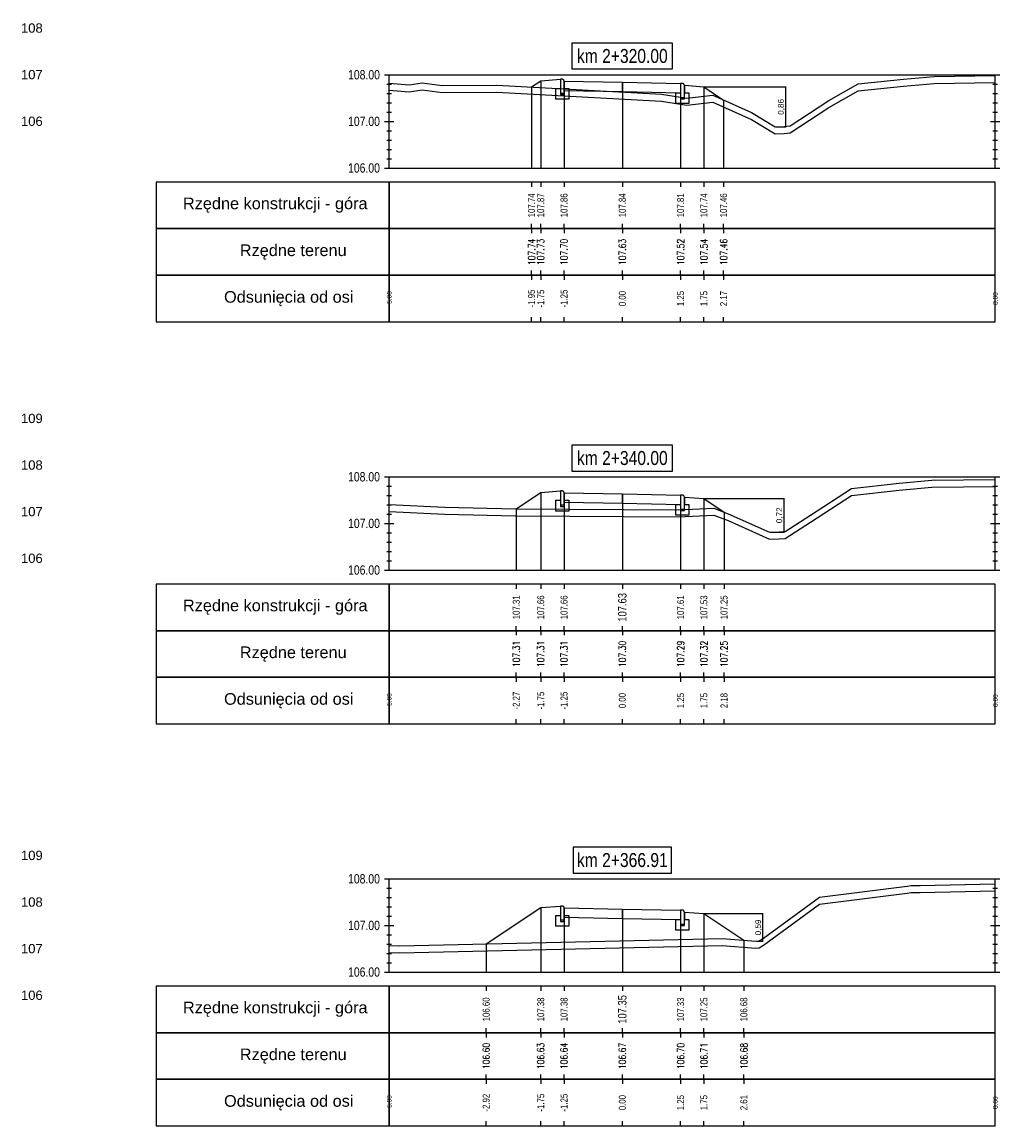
# Model space of a CAD drawing. Extents: x 7537626 to 7538805, y 5722894 to 5725486.
# Tile 23 of 90: x 7538114 to 7538135, y 5725386 to 5725409. Entities that reach past the tile are written whole.
import ezdxf

# ---------------------------------------------------------------- set-up
doc = ezdxf.new("R2010")
doc.units = 0
doc.header["$PDMODE"] = 35
doc.header["$PDSIZE"] = 0.3
for name, color, linetype in [('C-DROGI-PROFILE', 7, 'Continuous'), ('C-DROGI-PROFILE-ETYKIETY', 7, 'Continuous'), ('C-DROGI-PRZEKROJE-ETYKIETY', 7, 'Continuous'), ('C-POPRZECZKA-przekrój', 2, 'Continuous'), ('C-POPRZECZKA-widok', 1, 'Continuous')]:
    doc.layers.add(name, color=color, linetype=linetype)
for name, color, linetype, true_color in [('C-humus', 7, 'Continuous', 0x003df5), ('C-Teren', 7, 'Continuous', 0x005716), ('poprzeczki', 7, 'Continuous', 0x0000d6)]:
    doc.layers.add(name, color=color, linetype=linetype, true_color=true_color)
doc.styles.add('2mm08', font='arial.ttf', dxfattribs={"width": 0.8})
doc.styles.add('opis_50', font='arial.ttf', dxfattribs={"height": 0.125})
doc.styles.get("Standard").update_dxf_attribs({"font": 'arial.ttf'})
doc.dimstyles.new('OPIS_50', dxfattribs={"dimscale": 0.5, "dimtxt": 0.125, "dimasz": 0.25, "dimexe": 0.1, "dimexo": 0.15, "dimgap": 0.1, "dimtad": 1, "dimzin": 0, "dimtxsty": 'opis_50', "dimblk": 'ARCHTICK', "dimcen": 0.15, "dimdle": 0.1, "dimaunit": 2, "dimadec": 4, "dimazin": 0, "dimtfac": 1, "dimtmove": 0, "dimatfit": 3, "dimfxl": 1, "dimarcsym": 0})

# ---------------------------------------------------------------- blocks, each defined once
blk = doc.blocks.new('_ArchTick')
at = {"color": 0, "linetype": 'ByBlock', "const_width": 0.15}
blk.add_lwpolyline([(-0.5, -0.5), (0.5, 0.5)], dxfattribs=at)
blk = doc.blocks.new('*D115')
at = {"layer": 'Defpoints', "color": 0, "transparency": 16777216}
for p in [(7538128.601, 5725408.072), (7538130.126, 5725407.215), (7538130.348, 5725407.215)]:
    blk.add_point(p, dxfattribs=at)
at = {"layer": 'poprzeczki', "color": 0, "lineweight": -2, "transparency": 16777216}
for p, q in [((7538128.616, 5725408.072), (7538130.358, 5725408.072)), ((7538130.348, 5725408.082), (7538130.348, 5725407.205)), ((7538130.141, 5725407.215), (7538130.358, 5725407.215))]:
    blk.add_line(p, q, dxfattribs=at)
at = {"layer": 'poprzeczki', "color": 0, "lineweight": -2, "transparency": 16777216, "xscale": 0.025, "yscale": 0.025, "zscale": 0.025}
for p, rotation in [((7538130.348, 5725408.072), 90), ((7538130.348, 5725407.215), 270)]:
    blk.add_blockref('_ArchTick', p, dxfattribs=dict(at, rotation=rotation))
at = {"layer": 'poprzeczki', "color": 0, "transparency": 16777216, "insert": (7538130.263, 5725407.643), "char_height": 0.125, "attachment_point": 5, "rotation": 90, "style": 'opis_50'}
blk.add_mtext('0,86', dxfattribs=at)
blk = doc.blocks.new('*D116')
at = {"layer": 'Defpoints', "color": 0, "transparency": 16777216}
for p in [(7538128.601, 5725399.24), (7538130.006, 5725398.522), (7538130.313, 5725398.522)]:
    blk.add_point(p, dxfattribs=at)
at = {"layer": 'poprzeczki', "color": 0, "lineweight": -2, "transparency": 16777216}
for p, q in [((7538128.616, 5725399.24), (7538130.323, 5725399.24)), ((7538130.313, 5725399.25), (7538130.313, 5725398.512)), ((7538130.021, 5725398.522), (7538130.323, 5725398.522))]:
    blk.add_line(p, q, dxfattribs=at)
at = {"layer": 'poprzeczki', "color": 0, "lineweight": -2, "transparency": 16777216, "xscale": 0.025, "yscale": 0.025, "zscale": 0.025}
for p, rotation in [((7538130.313, 5725399.24), 90), ((7538130.313, 5725398.522), 270)]:
    blk.add_blockref('_ArchTick', p, dxfattribs=dict(at, rotation=rotation))
at = {"layer": 'poprzeczki', "color": 0, "transparency": 16777216, "insert": (7538130.228, 5725398.881), "char_height": 0.125, "attachment_point": 5, "rotation": 90, "style": 'opis_50'}
blk.add_mtext('0,72', dxfattribs=at)
blk = doc.blocks.new('*D117')
at = {"layer": 'Defpoints', "color": 0, "transparency": 16777216}
for p in [(7538128.601, 5725390.336), (7538129.712, 5725389.745), (7538129.861, 5725389.745)]:
    blk.add_point(p, dxfattribs=at)
at = {"layer": 'poprzeczki', "color": 0, "lineweight": -2, "transparency": 16777216}
for p, q in [((7538128.616, 5725390.336), (7538129.871, 5725390.336)), ((7538129.861, 5725390.346), (7538129.861, 5725389.735)), ((7538129.727, 5725389.745), (7538129.871, 5725389.745))]:
    blk.add_line(p, q, dxfattribs=at)
at = {"layer": 'poprzeczki', "color": 0, "lineweight": -2, "transparency": 16777216, "xscale": 0.025, "yscale": 0.025, "zscale": 0.025}
for p, rotation in [((7538129.861, 5725390.336), 90), ((7538129.861, 5725389.745), 270)]:
    blk.add_blockref('_ArchTick', p, dxfattribs=dict(at, rotation=rotation))
at = {"layer": 'poprzeczki', "color": 0, "transparency": 16777216, "insert": (7538129.775, 5725390.04), "char_height": 0.125, "attachment_point": 5, "rotation": 90, "style": 'opis_50'}
blk.add_mtext('0,59', dxfattribs=at)

msp = doc.modelspace()

# ---------------------------------------------------------------- linework, layer by layer
at = {"layer": 'C-DROGI-PROFILE', "color": 7, "linetype": 'Continuous', "lineweight": -3}
for p, q in [((7538124.903, 5725406.031), (7538124.903, 5725405.931)), ((7538125.101, 5725406.031), (7538125.101, 5725405.931)), ((7538125.601, 5725406.031), (7538125.601, 5725405.931)), ((7538126.851, 5725406.031), (7538126.851, 5725405.931)), ((7538128.101, 5725406.031), (7538128.101, 5725405.931)), ((7538128.601, 5725406.031), (7538128.601, 5725405.931)), ((7538129.023, 5725406.031), (7538129.023, 5725405.931)), ((7538124.903, 5725405.031), (7538124.903, 5725405.131)), ((7538124.903, 5725405.031), (7538124.903, 5725404.931)), ((7538125.101, 5725405.031), (7538125.101, 5725405.131)), ((7538125.101, 5725405.031), (7538125.101, 5725404.931)), ((7538125.601, 5725405.031), (7538125.601, 5725405.131)), ((7538125.601, 5725405.031), (7538125.601, 5725404.931)), ((7538126.851, 5725405.031), (7538126.851, 5725405.131)), ((7538126.851, 5725405.031), (7538126.851, 5725404.931)), ((7538128.101, 5725405.031), (7538128.101, 5725405.131)), ((7538128.101, 5725405.031), (7538128.101, 5725404.931)), ((7538128.601, 5725405.031), (7538128.601, 5725405.131)), ((7538128.601, 5725405.031), (7538128.601, 5725404.931)), ((7538129.023, 5725405.031), (7538129.023, 5725405.131)), ((7538129.023, 5725405.031), (7538129.023, 5725404.931)), ((7538124.903, 5725404.031), (7538124.903, 5725404.131)), ((7538125.101, 5725404.031), (7538125.101, 5725404.131)), ((7538125.601, 5725404.031), (7538125.601, 5725404.131)), ((7538126.851, 5725404.031), (7538126.851, 5725404.131)), ((7538128.101, 5725404.031), (7538128.101, 5725404.131)), ((7538128.601, 5725404.031), (7538128.601, 5725404.131)), ((7538129.023, 5725404.031), (7538129.023, 5725404.131)), ((7538124.903, 5725404.031), (7538124.903, 5725403.931)), ((7538125.101, 5725404.031), (7538125.101, 5725403.931)), ((7538125.601, 5725404.031), (7538125.601, 5725403.931)), ((7538126.851, 5725404.031), (7538126.851, 5725403.931)), ((7538128.101, 5725404.031), (7538128.101, 5725403.931)), ((7538128.601, 5725404.031), (7538128.601, 5725403.931)), ((7538129.023, 5725404.031), (7538129.023, 5725403.931)), ((7538124.903, 5725403.031), (7538124.903, 5725403.131)), ((7538125.101, 5725403.031), (7538125.101, 5725403.131)), ((7538125.601, 5725403.031), (7538125.601, 5725403.131)), ((7538126.851, 5725403.031), (7538126.851, 5725403.131)), ((7538128.101, 5725403.031), (7538128.101, 5725403.131)), ((7538128.601, 5725403.031), (7538128.601, 5725403.131)), ((7538129.023, 5725403.031), (7538129.023, 5725403.131)), ((7538124.576, 5725397.406), (7538124.576, 5725397.306)), ((7538125.101, 5725397.406), (7538125.101, 5725397.306)), ((7538125.601, 5725397.406), (7538125.601, 5725397.306)), ((7538126.851, 5725397.406), (7538126.851, 5725397.306)), ((7538128.101, 5725397.406), (7538128.101, 5725397.306)), ((7538128.601, 5725397.406), (7538128.601, 5725397.306)), ((7538129.033, 5725397.406), (7538129.033, 5725397.306)), ((7538124.576, 5725396.406), (7538124.576, 5725396.506)), ((7538125.101, 5725396.406), (7538125.101, 5725396.506)), ((7538125.601, 5725396.406), (7538125.601, 5725396.506)), ((7538126.851, 5725396.406), (7538126.851, 5725396.506)), ((7538128.101, 5725396.406), (7538128.101, 5725396.506)), ((7538128.601, 5725396.406), (7538128.601, 5725396.506)), ((7538129.033, 5725396.406), (7538129.033, 5725396.506)), ((7538124.576, 5725396.406), (7538124.576, 5725396.306)), ((7538125.101, 5725396.406), (7538125.101, 5725396.306)), ((7538125.601, 5725396.406), (7538125.601, 5725396.306)), ((7538126.851, 5725396.406), (7538126.851, 5725396.306)), ((7538128.101, 5725396.406), (7538128.101, 5725396.306)), ((7538128.601, 5725396.406), (7538128.601, 5725396.306)), ((7538129.033, 5725396.406), (7538129.033, 5725396.306)), ((7538124.576, 5725395.406), (7538124.576, 5725395.506)), ((7538124.576, 5725395.406), (7538124.576, 5725395.306)), ((7538125.101, 5725395.406), (7538125.101, 5725395.506)), ((7538125.101, 5725395.406), (7538125.101, 5725395.306)), ((7538125.601, 5725395.406), (7538125.601, 5725395.506)), ((7538125.601, 5725395.406), (7538125.601, 5725395.306)), ((7538126.851, 5725395.406), (7538126.851, 5725395.506)), ((7538126.851, 5725395.406), (7538126.851, 5725395.306)), ((7538128.101, 5725395.406), (7538128.101, 5725395.506)), ((7538128.101, 5725395.406), (7538128.101, 5725395.306)), ((7538128.601, 5725395.406), (7538128.601, 5725395.506)), ((7538128.601, 5725395.406), (7538128.601, 5725395.306)), ((7538129.033, 5725395.406), (7538129.033, 5725395.506)), ((7538129.033, 5725395.406), (7538129.033, 5725395.306)), ((7538124.576, 5725394.406), (7538124.576, 5725394.506)), ((7538125.101, 5725394.406), (7538125.101, 5725394.506)), ((7538125.601, 5725394.406), (7538125.601, 5725394.506)), ((7538126.851, 5725394.406), (7538126.851, 5725394.506)), ((7538128.101, 5725394.406), (7538128.101, 5725394.506)), ((7538128.601, 5725394.406), (7538128.601, 5725394.506)), ((7538129.033, 5725394.406), (7538129.033, 5725394.506)), ((7538123.93, 5725388.781), (7538123.93, 5725388.681)), ((7538125.101, 5725388.781), (7538125.101, 5725388.681)), ((7538125.601, 5725388.781), (7538125.601, 5725388.681)), ((7538126.851, 5725388.781), (7538126.851, 5725388.681)), ((7538128.101, 5725388.781), (7538128.101, 5725388.681)), ((7538128.601, 5725388.781), (7538128.601, 5725388.681)), ((7538129.458, 5725388.781), (7538129.458, 5725388.681)), ((7538123.93, 5725387.781), (7538123.93, 5725387.881)), ((7538123.93, 5725387.781), (7538123.93, 5725387.681)), ((7538125.101, 5725387.781), (7538125.101, 5725387.881)), ((7538125.101, 5725387.781), (7538125.101, 5725387.681)), ((7538125.601, 5725387.781), (7538125.601, 5725387.881)), ((7538125.601, 5725387.781), (7538125.601, 5725387.681)), ((7538126.851, 5725387.781), (7538126.851, 5725387.881)), ((7538126.851, 5725387.781), (7538126.851, 5725387.681)), ((7538128.101, 5725387.781), (7538128.101, 5725387.881)), ((7538128.101, 5725387.781), (7538128.101, 5725387.681)), ((7538128.601, 5725387.781), (7538128.601, 5725387.881)), ((7538128.601, 5725387.781), (7538128.601, 5725387.681)), ((7538129.458, 5725387.781), (7538129.458, 5725387.881)), ((7538129.458, 5725387.781), (7538129.458, 5725387.681)), ((7538123.93, 5725386.781), (7538123.93, 5725386.881)), ((7538123.93, 5725386.781), (7538123.93, 5725386.681)), ((7538125.101, 5725386.781), (7538125.101, 5725386.881)), ((7538125.101, 5725386.781), (7538125.101, 5725386.681)), ((7538125.601, 5725386.781), (7538125.601, 5725386.881)), ((7538125.601, 5725386.781), (7538125.601, 5725386.681)), ((7538126.851, 5725386.781), (7538126.851, 5725386.881)), ((7538126.851, 5725386.781), (7538126.851, 5725386.681)), ((7538128.101, 5725386.781), (7538128.101, 5725386.881)), ((7538128.101, 5725386.781), (7538128.101, 5725386.681)), ((7538128.601, 5725386.781), (7538128.601, 5725386.881)), ((7538128.601, 5725386.781), (7538128.601, 5725386.681)), ((7538129.458, 5725386.781), (7538129.458, 5725386.881)), ((7538129.458, 5725386.781), (7538129.458, 5725386.681)), ((7538123.93, 5725385.781), (7538123.93, 5725385.881)), ((7538125.101, 5725385.781), (7538125.101, 5725385.881)), ((7538125.601, 5725385.781), (7538125.601, 5725385.881)), ((7538126.851, 5725385.781), (7538126.851, 5725385.881)), ((7538128.101, 5725385.781), (7538128.101, 5725385.881)), ((7538128.601, 5725385.781), (7538128.601, 5725385.881)), ((7538129.458, 5725385.781), (7538129.458, 5725385.881))]:
    msp.add_line(p, q, dxfattribs=at)
at = {"layer": 'C-DROGI-PROFILE', "color": 1, "linetype": 'Continuous', "lineweight": -3}
for points in [[(7538121.851, 5725405.031), (7538121.851, 5725406.031), (7538116.851, 5725406.031), (7538116.851, 5725405.031)], [(7538121.851, 5725405.031), (7538134.851, 5725405.031), (7538134.851, 5725406.031), (7538121.851, 5725406.031)], [(7538121.851, 5725404.031), (7538121.851, 5725405.031), (7538116.851, 5725405.031), (7538116.851, 5725404.031)], [(7538121.851, 5725404.031), (7538134.851, 5725404.031), (7538134.851, 5725405.031), (7538121.851, 5725405.031)], [(7538121.851, 5725403.031), (7538121.851, 5725404.031), (7538116.851, 5725404.031), (7538116.851, 5725403.031)], [(7538121.851, 5725403.031), (7538134.851, 5725403.031), (7538134.851, 5725404.031), (7538121.851, 5725404.031)], [(7538121.851, 5725396.406), (7538121.851, 5725397.406), (7538116.851, 5725397.406), (7538116.851, 5725396.406)], [(7538121.851, 5725396.406), (7538134.851, 5725396.406), (7538134.851, 5725397.406), (7538121.851, 5725397.406)], [(7538121.851, 5725395.406), (7538121.851, 5725396.406), (7538116.851, 5725396.406), (7538116.851, 5725395.406)], [(7538121.851, 5725395.406), (7538134.851, 5725395.406), (7538134.851, 5725396.406), (7538121.851, 5725396.406)], [(7538121.851, 5725394.406), (7538121.851, 5725395.406), (7538116.851, 5725395.406), (7538116.851, 5725394.406)], [(7538121.851, 5725394.406), (7538134.851, 5725394.406), (7538134.851, 5725395.406), (7538121.851, 5725395.406)], [(7538121.851, 5725387.781), (7538121.851, 5725388.781), (7538116.851, 5725388.781), (7538116.851, 5725387.781)], [(7538121.851, 5725387.781), (7538134.851, 5725387.781), (7538134.851, 5725388.781), (7538121.851, 5725388.781)], [(7538121.851, 5725386.781), (7538121.851, 5725387.781), (7538116.851, 5725387.781), (7538116.851, 5725386.781)], [(7538121.851, 5725386.781), (7538134.851, 5725386.781), (7538134.851, 5725387.781), (7538121.851, 5725387.781)], [(7538121.851, 5725385.781), (7538121.851, 5725386.781), (7538116.851, 5725386.781), (7538116.851, 5725385.781)], [(7538121.851, 5725385.781), (7538134.851, 5725385.781), (7538134.851, 5725386.781), (7538121.851, 5725386.781)]]:
    msp.add_3dface(points, dxfattribs=at)
at = {"layer": 'C-DROGI-PRZEKROJE-ETYKIETY', "color": 1, "linetype": 'Continuous', "lineweight": -3}
for p, q in [((7538125.101, 5725408.202), (7538125.101, 5725406.331)), ((7538125.601, 5725408.196), (7538125.601, 5725406.331)), ((7538126.851, 5725408.171), (7538126.851, 5725406.331)), ((7538128.101, 5725408.146), (7538128.101, 5725406.331)), ((7538124.903, 5725408.07), (7538124.903, 5725406.331)), ((7538128.601, 5725408.072), (7538128.601, 5725406.331)), ((7538129.023, 5725407.79), (7538129.023, 5725406.331)), ((7538125.101, 5725399.37), (7538125.101, 5725397.706)), ((7538125.601, 5725399.363), (7538125.601, 5725397.706)), ((7538126.851, 5725399.338), (7538126.851, 5725397.706)), ((7538128.101, 5725399.313), (7538128.101, 5725397.706)), ((7538128.601, 5725399.24), (7538128.601, 5725397.706)), ((7538124.576, 5725399.02), (7538124.576, 5725397.706)), ((7538129.033, 5725398.951), (7538129.033, 5725397.706)), ((7538125.101, 5725390.466), (7538125.101, 5725389.081)), ((7538125.601, 5725390.459), (7538125.601, 5725389.081)), ((7538126.851, 5725390.434), (7538126.851, 5725389.081)), ((7538128.101, 5725390.409), (7538128.101, 5725389.081)), ((7538128.601, 5725390.336), (7538128.601, 5725389.081)), ((7538123.93, 5725389.685), (7538123.93, 5725389.081)), ((7538129.458, 5725389.764), (7538129.458, 5725389.081))]:
    msp.add_line(p, q, dxfattribs=at)
at = {"layer": 'C-humus'}
for p, q in [((7538131.909, 5725407.984), (7538132.879, 5725408.09)), ((7538132.879, 5725408.09), (7538133.54, 5725408.143)), ((7538133.54, 5725408.143), (7538134.851, 5725408.163)), ((7538121.851, 5725408.001), (7538122.279, 5725407.965)), ((7538122.279, 5725407.965), (7538122.556, 5725408.009)), ((7538122.556, 5725408.009), (7538122.989, 5725407.954)), ((7538122.989, 5725407.954), (7538124.162, 5725407.961)), ((7538124.162, 5725407.961), (7538127.693, 5725407.765)), ((7538131.281, 5725407.632), (7538131.909, 5725407.984)), ((7538127.693, 5725407.765), (7538128.238, 5725407.679)), ((7538128.238, 5725407.679), (7538128.789, 5725407.745)), ((7538128.789, 5725407.745), (7538129.621, 5725407.373)), ((7538130.45, 5725407.087), (7538131.281, 5725407.632)), ((7538129.621, 5725407.373), (7538130.126, 5725407.065)), ((7538130.126, 5725407.065), (7538130.325, 5725407.07)), ((7538130.325, 5725407.07), (7538130.45, 5725407.087)), ((7538131.766, 5725399.308), (7538132.786, 5725399.42)), ((7538132.786, 5725399.42), (7538133.49, 5725399.486)), ((7538133.49, 5725399.486), (7538134.851, 5725399.502)), ((7538130.888, 5725398.732), (7538131.766, 5725399.308)), ((7538121.851, 5725398.964), (7538121.851, 5725398.966)), ((7538121.851, 5725398.966), (7538123.043, 5725398.904)), ((7538123.043, 5725398.904), (7538124.556, 5725398.87)), ((7538124.556, 5725398.87), (7538128.046, 5725398.848)), ((7538128.046, 5725398.848), (7538128.817, 5725398.887)), ((7538128.817, 5725398.887), (7538129.122, 5725398.766)), ((7538129.122, 5725398.766), (7538130.006, 5725398.372)), ((7538130.347, 5725398.382), (7538130.888, 5725398.732)), ((7538130.216, 5725398.378), (7538130.347, 5725398.382)), ((7538130.006, 5725398.372), (7538130.216, 5725398.378)), ((7538133.241, 5725390.789), (7538134.851, 5725390.826)), ((7538131.082, 5725390.536), (7538132.964, 5725390.778)), ((7538132.964, 5725390.778), (7538133.046, 5725390.787)), ((7538133.046, 5725390.787), (7538133.241, 5725390.789)), ((7538129.879, 5725389.657), (7538131.082, 5725390.536)), ((7538122.07, 5725389.493), (7538128.991, 5725389.649)), ((7538128.991, 5725389.649), (7538129.712, 5725389.595)), ((7538129.789, 5725389.603), (7538129.879, 5725389.657)), ((7538121.851, 5725389.501), (7538122.07, 5725389.493)), ((7538129.712, 5725389.595), (7538129.789, 5725389.603))]:
    msp.add_line(p, q, dxfattribs=at)
at = {"layer": 'C-POPRZECZKA-przekrój', "color": 2, "linetype": 'Continuous', "lineweight": -3}
for p, q in [((7538124.903, 5725408.07), (7538125.101, 5725408.202)), ((7538125.101, 5725408.202), (7538125.521, 5725408.236)), ((7538125.561, 5725408.236), (7538125.521, 5725408.236)), ((7538125.521, 5725408.236), (7538125.521, 5725407.906)), ((7538125.566, 5725408.235), (7538125.561, 5725408.236)), ((7538125.575, 5725408.233), (7538125.566, 5725408.235)), ((7538125.583, 5725408.229), (7538125.575, 5725408.233)), ((7538125.589, 5725408.224), (7538125.583, 5725408.229)), ((7538125.593, 5725408.219), (7538125.589, 5725408.224)), ((7538125.598, 5725408.211), (7538125.593, 5725408.219)), ((7538125.6, 5725408.203), (7538125.598, 5725408.211)), ((7538125.601, 5725408.196), (7538125.6, 5725408.203)), ((7538125.601, 5725408.196), (7538126.851, 5725408.171)), ((7538125.601, 5725408.196), (7538125.602, 5725407.996)), ((7538125.601, 5725407.906), (7538125.601, 5725408.196)), ((7538125.601, 5725408.196), (7538125.601, 5725408.036)), ((7538126.851, 5725407.971), (7538126.851, 5725408.171)), ((7538126.851, 5725408.171), (7538128.101, 5725408.146)), ((7538128.101, 5725408.146), (7538128.1, 5725407.946)), ((7538128.141, 5725408.146), (7538128.101, 5725408.146)), ((7538128.101, 5725408.146), (7538128.101, 5725407.816)), ((7538128.146, 5725408.145), (7538128.141, 5725408.146)), ((7538128.155, 5725408.143), (7538128.146, 5725408.145)), ((7538128.163, 5725408.139), (7538128.155, 5725408.143)), ((7538128.169, 5725408.134), (7538128.163, 5725408.139)), ((7538128.173, 5725408.129), (7538128.169, 5725408.134)), ((7538128.178, 5725408.121), (7538128.173, 5725408.129)), ((7538128.18, 5725408.113), (7538128.178, 5725408.121)), ((7538128.181, 5725408.106), (7538128.18, 5725408.113)), ((7538128.181, 5725407.816), (7538128.181, 5725408.106)), ((7538128.181, 5725408.106), (7538128.181, 5725407.946)), ((7538128.181, 5725408.106), (7538128.601, 5725408.072)), ((7538125.421, 5725407.806), (7538125.421, 5725408.036)), ((7538125.421, 5725408.036), (7538125.521, 5725408.036)), ((7538125.521, 5725408.036), (7538125.521, 5725407.936)), ((7538125.521, 5725407.936), (7538125.601, 5725407.936)), ((7538125.521, 5725407.906), (7538125.601, 5725407.906)), ((7538125.601, 5725408.036), (7538125.701, 5725408.036)), ((7538125.602, 5725407.996), (7538126.851, 5725407.971)), ((7538125.701, 5725408.036), (7538125.701, 5725407.806)), ((7538126.851, 5725407.971), (7538128.1, 5725407.946)), ((7538128.001, 5725407.716), (7538128.001, 5725407.946)), ((7538128.001, 5725407.946), (7538128.101, 5725407.946)), ((7538128.101, 5725407.946), (7538128.101, 5725407.846)), ((7538128.181, 5725407.946), (7538128.281, 5725407.946)), ((7538128.281, 5725407.946), (7538128.281, 5725407.716)), ((7538128.601, 5725408.072), (7538129.023, 5725407.79)), ((7538125.701, 5725407.806), (7538125.421, 5725407.806)), ((7538128.281, 5725407.716), (7538128.001, 5725407.716)), ((7538128.101, 5725407.846), (7538128.181, 5725407.846)), ((7538128.101, 5725407.816), (7538128.181, 5725407.816)), ((7538124.576, 5725399.02), (7538125.101, 5725399.37)), ((7538125.101, 5725399.37), (7538125.521, 5725399.403)), ((7538125.561, 5725399.403), (7538125.521, 5725399.403)), ((7538125.521, 5725399.403), (7538125.521, 5725399.073)), ((7538125.566, 5725399.403), (7538125.561, 5725399.403)), ((7538125.575, 5725399.401), (7538125.566, 5725399.403)), ((7538125.583, 5725399.396), (7538125.575, 5725399.401)), ((7538125.589, 5725399.392), (7538125.583, 5725399.396)), ((7538125.593, 5725399.386), (7538125.589, 5725399.392)), ((7538125.598, 5725399.379), (7538125.593, 5725399.386)), ((7538125.6, 5725399.371), (7538125.598, 5725399.379)), ((7538125.601, 5725399.363), (7538125.6, 5725399.371)), ((7538125.601, 5725399.363), (7538126.851, 5725399.338)), ((7538125.601, 5725399.363), (7538125.602, 5725399.163)), ((7538125.601, 5725399.073), (7538125.601, 5725399.363)), ((7538125.601, 5725399.363), (7538125.601, 5725399.203)), ((7538126.851, 5725399.138), (7538126.851, 5725399.338)), ((7538126.851, 5725399.338), (7538128.101, 5725399.313)), ((7538125.421, 5725398.973), (7538125.421, 5725399.203)), ((7538125.421, 5725399.203), (7538125.521, 5725399.203)), ((7538125.521, 5725399.203), (7538125.521, 5725399.103)), ((7538125.521, 5725399.103), (7538125.601, 5725399.103)), ((7538125.601, 5725399.203), (7538125.701, 5725399.203)), ((7538125.602, 5725399.163), (7538126.851, 5725399.138)), ((7538125.701, 5725399.203), (7538125.701, 5725398.973)), ((7538126.851, 5725399.138), (7538128.1, 5725399.113)), ((7538128.001, 5725398.883), (7538128.001, 5725399.113)), ((7538128.001, 5725399.113), (7538128.101, 5725399.113)), ((7538128.101, 5725399.313), (7538128.1, 5725399.113)), ((7538128.141, 5725399.313), (7538128.101, 5725399.313)), ((7538128.101, 5725399.313), (7538128.101, 5725398.983)), ((7538128.101, 5725399.113), (7538128.101, 5725399.013)), ((7538128.146, 5725399.313), (7538128.141, 5725399.313)), ((7538128.155, 5725399.311), (7538128.146, 5725399.313)), ((7538128.163, 5725399.306), (7538128.155, 5725399.311)), ((7538128.169, 5725399.302), (7538128.163, 5725399.306)), ((7538128.173, 5725399.296), (7538128.169, 5725399.302)), ((7538128.178, 5725399.289), (7538128.173, 5725399.296)), ((7538128.18, 5725399.281), (7538128.178, 5725399.289)), ((7538128.181, 5725399.273), (7538128.18, 5725399.281)), ((7538128.181, 5725398.983), (7538128.181, 5725399.273)), ((7538128.181, 5725399.273), (7538128.181, 5725399.113)), ((7538128.181, 5725399.273), (7538128.601, 5725399.24)), ((7538128.181, 5725399.113), (7538128.281, 5725399.113)), ((7538128.281, 5725399.113), (7538128.281, 5725398.883)), ((7538128.601, 5725399.24), (7538129.033, 5725398.951)), ((7538125.701, 5725398.973), (7538125.421, 5725398.973)), ((7538125.521, 5725399.073), (7538125.601, 5725399.073)), ((7538128.281, 5725398.883), (7538128.001, 5725398.883)), ((7538128.101, 5725399.013), (7538128.181, 5725399.013)), ((7538128.101, 5725398.983), (7538128.181, 5725398.983)), ((7538123.93, 5725389.685), (7538125.101, 5725390.466)), ((7538125.101, 5725390.466), (7538125.521, 5725390.499)), ((7538125.561, 5725390.499), (7538125.521, 5725390.499)), ((7538125.521, 5725390.499), (7538125.521, 5725390.169)), ((7538125.566, 5725390.499), (7538125.561, 5725390.499)), ((7538125.575, 5725390.497), (7538125.566, 5725390.499)), ((7538125.583, 5725390.492), (7538125.575, 5725390.497)), ((7538125.589, 5725390.487), (7538125.583, 5725390.492)), ((7538125.593, 5725390.482), (7538125.589, 5725390.487)), ((7538125.598, 5725390.475), (7538125.593, 5725390.482)), ((7538125.6, 5725390.467), (7538125.598, 5725390.475)), ((7538125.601, 5725390.459), (7538125.6, 5725390.467)), ((7538125.601, 5725390.459), (7538126.851, 5725390.434)), ((7538125.601, 5725390.459), (7538125.602, 5725390.259)), ((7538125.601, 5725390.169), (7538125.601, 5725390.459)), ((7538125.601, 5725390.459), (7538125.601, 5725390.299)), ((7538126.851, 5725390.234), (7538126.851, 5725390.434)), ((7538126.851, 5725390.434), (7538128.101, 5725390.409)), ((7538128.101, 5725390.409), (7538128.1, 5725390.209)), ((7538128.141, 5725390.409), (7538128.101, 5725390.409)), ((7538128.101, 5725390.409), (7538128.101, 5725390.079)), ((7538128.146, 5725390.409), (7538128.141, 5725390.409)), ((7538128.155, 5725390.407), (7538128.146, 5725390.409)), ((7538128.163, 5725390.402), (7538128.155, 5725390.407)), ((7538128.169, 5725390.397), (7538128.163, 5725390.402)), ((7538128.173, 5725390.392), (7538128.169, 5725390.397)), ((7538128.178, 5725390.385), (7538128.173, 5725390.392)), ((7538128.18, 5725390.377), (7538128.178, 5725390.385)), ((7538128.181, 5725390.369), (7538128.18, 5725390.377)), ((7538128.181, 5725390.079), (7538128.181, 5725390.369)), ((7538128.181, 5725390.369), (7538128.181, 5725390.209)), ((7538128.181, 5725390.369), (7538128.601, 5725390.336)), ((7538128.601, 5725390.336), (7538129.458, 5725389.764)), ((7538125.421, 5725390.069), (7538125.421, 5725390.299)), ((7538125.421, 5725390.299), (7538125.521, 5725390.299)), ((7538125.521, 5725390.299), (7538125.521, 5725390.199)), ((7538125.521, 5725390.199), (7538125.601, 5725390.199)), ((7538125.521, 5725390.169), (7538125.601, 5725390.169)), ((7538125.601, 5725390.299), (7538125.701, 5725390.299)), ((7538125.602, 5725390.259), (7538126.851, 5725390.234)), ((7538125.701, 5725390.299), (7538125.701, 5725390.069)), ((7538126.851, 5725390.234), (7538128.1, 5725390.209)), ((7538128.001, 5725389.979), (7538128.001, 5725390.209)), ((7538128.001, 5725390.209), (7538128.101, 5725390.209)), ((7538128.101, 5725390.209), (7538128.101, 5725390.109)), ((7538128.101, 5725390.109), (7538128.181, 5725390.109)), ((7538128.181, 5725390.209), (7538128.281, 5725390.209)), ((7538128.281, 5725390.209), (7538128.281, 5725389.979)), ((7538125.701, 5725390.069), (7538125.421, 5725390.069)), ((7538128.281, 5725389.979), (7538128.001, 5725389.979)), ((7538128.101, 5725390.079), (7538128.181, 5725390.079))]:
    msp.add_line(p, q, dxfattribs=at)
at = {"layer": 'C-POPRZECZKA-widok', "color": 1, "linetype": 'Continuous', "lineweight": -3}
for p, q in [((7538121.751, 5725408.331), (7538134.951, 5725408.331)), ((7538121.851, 5725406.331), (7538121.851, 5725408.331)), ((7538134.851, 5725406.331), (7538134.851, 5725408.331)), ((7538121.801, 5725408.131), (7538121.901, 5725408.131)), ((7538134.801, 5725408.131), (7538134.901, 5725408.131)), ((7538121.801, 5725407.931), (7538121.901, 5725407.931)), ((7538134.801, 5725407.931), (7538134.901, 5725407.931)), ((7538121.801, 5725407.731), (7538121.901, 5725407.731)), ((7538134.801, 5725407.731), (7538134.901, 5725407.731)), ((7538121.801, 5725407.531), (7538121.901, 5725407.531)), ((7538134.801, 5725407.531), (7538134.901, 5725407.531)), ((7538121.751, 5725407.331), (7538121.951, 5725407.331)), ((7538121.801, 5725407.331), (7538121.901, 5725407.331)), ((7538134.751, 5725407.331), (7538134.951, 5725407.331)), ((7538134.801, 5725407.331), (7538134.901, 5725407.331)), ((7538121.801, 5725407.131), (7538121.901, 5725407.131)), ((7538121.801, 5725406.931), (7538121.901, 5725406.931)), ((7538134.801, 5725407.131), (7538134.901, 5725407.131)), ((7538134.801, 5725406.931), (7538134.901, 5725406.931)), ((7538121.801, 5725406.731), (7538121.901, 5725406.731)), ((7538134.801, 5725406.731), (7538134.901, 5725406.731)), ((7538121.801, 5725406.531), (7538121.901, 5725406.531)), ((7538134.801, 5725406.531), (7538134.901, 5725406.531)), ((7538121.751, 5725406.331), (7538134.951, 5725406.331)), ((7538121.751, 5725399.706), (7538134.951, 5725399.706)), ((7538121.851, 5725397.706), (7538121.851, 5725399.706)), ((7538134.851, 5725397.706), (7538134.851, 5725399.706)), ((7538121.801, 5725399.506), (7538121.901, 5725399.506)), ((7538134.801, 5725399.506), (7538134.901, 5725399.506)), ((7538121.801, 5725399.306), (7538121.901, 5725399.306)), ((7538121.801, 5725399.106), (7538121.901, 5725399.106)), ((7538134.801, 5725399.306), (7538134.901, 5725399.306)), ((7538134.801, 5725399.106), (7538134.901, 5725399.106)), ((7538121.801, 5725398.906), (7538121.901, 5725398.906)), ((7538134.801, 5725398.906), (7538134.901, 5725398.906)), ((7538121.751, 5725398.706), (7538121.951, 5725398.706)), ((7538121.801, 5725398.706), (7538121.901, 5725398.706)), ((7538134.751, 5725398.706), (7538134.951, 5725398.706)), ((7538134.801, 5725398.706), (7538134.901, 5725398.706)), ((7538121.801, 5725398.506), (7538121.901, 5725398.506)), ((7538134.801, 5725398.506), (7538134.901, 5725398.506)), ((7538121.801, 5725398.306), (7538121.901, 5725398.306)), ((7538134.801, 5725398.306), (7538134.901, 5725398.306)), ((7538121.801, 5725398.106), (7538121.901, 5725398.106)), ((7538121.801, 5725397.906), (7538121.901, 5725397.906)), ((7538134.801, 5725398.106), (7538134.901, 5725398.106)), ((7538134.801, 5725397.906), (7538134.901, 5725397.906)), ((7538121.751, 5725397.706), (7538134.951, 5725397.706)), ((7538121.751, 5725391.081), (7538134.951, 5725391.081)), ((7538121.851, 5725389.081), (7538121.851, 5725391.081)), ((7538134.851, 5725389.081), (7538134.851, 5725391.081)), ((7538121.801, 5725390.881), (7538121.901, 5725390.881)), ((7538134.801, 5725390.881), (7538134.901, 5725390.881)), ((7538121.801, 5725390.681), (7538121.901, 5725390.681)), ((7538134.801, 5725390.681), (7538134.901, 5725390.681)), ((7538121.801, 5725390.481), (7538121.901, 5725390.481)), ((7538134.801, 5725390.481), (7538134.901, 5725390.481)), ((7538121.801, 5725390.281), (7538121.901, 5725390.281)), ((7538134.801, 5725390.281), (7538134.901, 5725390.281)), ((7538121.751, 5725390.081), (7538121.951, 5725390.081)), ((7538121.801, 5725390.081), (7538121.901, 5725390.081)), ((7538121.801, 5725389.881), (7538121.901, 5725389.881)), ((7538134.751, 5725390.081), (7538134.951, 5725390.081)), ((7538134.801, 5725390.081), (7538134.901, 5725390.081)), ((7538134.801, 5725389.881), (7538134.901, 5725389.881)), ((7538121.801, 5725389.681), (7538121.901, 5725389.681)), ((7538134.801, 5725389.681), (7538134.901, 5725389.681)), ((7538121.801, 5725389.481), (7538121.901, 5725389.481)), ((7538134.801, 5725389.481), (7538134.901, 5725389.481)), ((7538121.801, 5725389.281), (7538121.901, 5725389.281)), ((7538134.801, 5725389.281), (7538134.901, 5725389.281)), ((7538121.751, 5725389.081), (7538134.951, 5725389.081))]:
    msp.add_line(p, q, dxfattribs=at)
at = {"layer": 'C-POPRZECZKA-widok', "color": 3, "linetype": 'Continuous', "lineweight": -3}
for points in [[(7538125.771, 5725408.456), (7538127.93, 5725408.456), (7538127.93, 5725409.013), (7538125.771, 5725409.013)], [(7538125.771, 5725399.831), (7538127.93, 5725399.831), (7538127.93, 5725400.388), (7538125.771, 5725400.388)], [(7538125.794, 5725391.206), (7538127.908, 5725391.206), (7538127.908, 5725391.763), (7538125.794, 5725391.763)]]:
    msp.add_3dface(points, dxfattribs=at)
at = {"layer": 'C-Teren'}
for p, q in [((7538121.851, 5725408.151), (7538122.279, 5725408.115)), ((7538122.279, 5725408.115), (7538122.556, 5725408.159)), ((7538122.556, 5725408.159), (7538122.989, 5725408.104)), ((7538122.989, 5725408.104), (7538124.162, 5725408.111)), ((7538124.162, 5725408.111), (7538127.693, 5725407.915)), ((7538131.281, 5725407.782), (7538131.909, 5725408.134)), ((7538131.909, 5725408.134), (7538132.879, 5725408.24)), ((7538132.879, 5725408.24), (7538133.54, 5725408.293)), ((7538133.54, 5725408.293), (7538134.851, 5725408.313)), ((7538127.693, 5725407.915), (7538128.238, 5725407.829)), ((7538128.238, 5725407.829), (7538128.789, 5725407.895)), ((7538128.789, 5725407.895), (7538129.621, 5725407.523)), ((7538130.45, 5725407.237), (7538131.281, 5725407.782)), ((7538129.621, 5725407.523), (7538130.126, 5725407.215)), ((7538130.126, 5725407.215), (7538130.325, 5725407.22)), ((7538130.325, 5725407.22), (7538130.45, 5725407.237)), ((7538131.766, 5725399.458), (7538132.786, 5725399.57)), ((7538132.786, 5725399.57), (7538133.49, 5725399.636)), ((7538133.49, 5725399.636), (7538134.851, 5725399.652)), ((7538130.888, 5725398.882), (7538131.766, 5725399.458)), ((7538121.851, 5725399.114), (7538121.851, 5725399.116)), ((7538121.851, 5725399.116), (7538123.043, 5725399.054)), ((7538123.043, 5725399.054), (7538124.556, 5725399.02)), ((7538124.556, 5725399.02), (7538128.046, 5725398.998)), ((7538128.046, 5725398.998), (7538128.817, 5725399.037)), ((7538128.817, 5725399.037), (7538129.122, 5725398.916)), ((7538129.122, 5725398.916), (7538130.006, 5725398.522)), ((7538130.347, 5725398.532), (7538130.888, 5725398.882)), ((7538130.006, 5725398.522), (7538130.216, 5725398.528)), ((7538130.216, 5725398.528), (7538130.347, 5725398.532)), ((7538131.082, 5725390.686), (7538132.964, 5725390.928)), ((7538132.964, 5725390.928), (7538133.046, 5725390.937)), ((7538133.046, 5725390.937), (7538133.241, 5725390.939)), ((7538133.241, 5725390.939), (7538134.851, 5725390.976)), ((7538129.879, 5725389.807), (7538131.082, 5725390.686)), ((7538121.851, 5725389.651), (7538122.07, 5725389.643)), ((7538122.07, 5725389.643), (7538128.991, 5725389.799)), ((7538128.991, 5725389.799), (7538129.712, 5725389.745)), ((7538129.712, 5725389.745), (7538129.789, 5725389.753)), ((7538129.789, 5725389.753), (7538129.879, 5725389.807))]:
    msp.add_line(p, q, dxfattribs=at)

# ---------------------------------------------------------------- texts
at = {"layer": 'C-DROGI-PROFILE', "color": 2}
for s, p in [('Rzędne konstrukcji - góra', (7538117.426, 5725405.448)), ('Rzędne terenu', (7538118.646, 5725404.442)), ('Odsunięcia od osi', (7538118.307, 5725403.442)), ('Rzędne konstrukcji - góra', (7538117.426, 5725396.823)), ('Rzędne terenu', (7538118.646, 5725395.817)), ('Odsunięcia od osi', (7538118.307, 5725394.817)), ('Rzędne konstrukcji - góra', (7538117.426, 5725388.198)), ('Rzędne terenu', (7538118.646, 5725387.192)), ('Odsunięcia od osi', (7538118.307, 5725386.192))]:
    msp.add_text(s, height=0.25, dxfattribs=at).set_placement(p)
at = {"layer": 'C-DROGI-PROFILE-ETYKIETY', "color": 1, "linetype": 'Continuous', "lineweight": -3, "attachment_point": 5, "rotation": 90, "style": '2mm08'}
for s, insert, char_height in [('107.74', (7538124.903, 5725405.531), 0.15), ('107.87', (7538125.101, 5725405.531), 0.15), ('107.86', (7538125.601, 5725405.531), 0.15), ('107.84', (7538126.851, 5725405.531), 0.15), ('107.81', (7538128.101, 5725405.531), 0.15), ('107.74', (7538128.601, 5725405.531), 0.15), ('107.46', (7538129.023, 5725405.531), 0.15), ('{\\Fsimplex.shx|c238;107.74}', (7538124.903, 5725404.531), 0.15), ('{\\Fsimplex.shx|c238;107.73}', (7538125.101, 5725404.531), 0.15), ('{\\Fsimplex.shx|c238;107.70}', (7538125.601, 5725404.531), 0.15), ('{\\Fsimplex.shx|c238;107.63}', (7538126.851, 5725404.531), 0.15), ('{\\Fsimplex.shx|c238;107.52}', (7538128.101, 5725404.531), 0.15), ('{\\Fsimplex.shx|c238;107.54}', (7538128.601, 5725404.531), 0.15), ('{\\Fsimplex.shx|c238;107.46}', (7538129.023, 5725404.531), 0.15), ('-1.95', (7538124.903, 5725403.531), 0.15), ('-1.75', (7538125.101, 5725403.531), 0.15), ('-1.25', (7538125.601, 5725403.531), 0.15), ('0.00', (7538126.851, 5725403.531), 0.15), ('1.25', (7538128.101, 5725403.531), 0.15), ('1.75', (7538128.601, 5725403.531), 0.15), ('2.17', (7538129.023, 5725403.531), 0.15), ('107.31', (7538124.576, 5725396.906), 0.15), ('107.66', (7538125.101, 5725396.906), 0.15), ('107.66', (7538125.601, 5725396.906), 0.15), ('107.63', (7538126.851, 5725396.906), 0.18), ('107.61', (7538128.101, 5725396.906), 0.15), ('107.53', (7538128.601, 5725396.906), 0.15), ('107.25', (7538129.033, 5725396.906), 0.15), ('{\\Fsimplex.shx|c238;107.31}', (7538124.576, 5725395.906), 0.15), ('{\\Fsimplex.shx|c238;107.31}', (7538125.101, 5725395.906), 0.15), ('{\\Fsimplex.shx|c238;107.31}', (7538125.601, 5725395.906), 0.15), ('{\\Fsimplex.shx|c238;107.30}', (7538126.851, 5725395.906), 0.15), ('{\\Fsimplex.shx|c238;107.29}', (7538128.101, 5725395.906), 0.15), ('{\\Fsimplex.shx|c238;107.32}', (7538128.601, 5725395.906), 0.15), ('{\\Fsimplex.shx|c238;107.25}', (7538129.033, 5725395.906), 0.15), ('-2.27', (7538124.576, 5725394.906), 0.15), ('-1.75', (7538125.101, 5725394.906), 0.15), ('-1.25', (7538125.601, 5725394.906), 0.15), ('0.00', (7538126.851, 5725394.906), 0.15), ('1.25', (7538128.101, 5725394.906), 0.15), ('1.75', (7538128.601, 5725394.906), 0.15), ('2.18', (7538129.033, 5725394.906), 0.15), ('106.60', (7538123.93, 5725388.281), 0.15), ('107.38', (7538125.101, 5725388.281), 0.15), ('107.38', (7538125.601, 5725388.281), 0.15), ('107.35', (7538126.851, 5725388.281), 0.18), ('107.33', (7538128.101, 5725388.281), 0.15), ('107.25', (7538128.601, 5725388.281), 0.15), ('106.68', (7538129.458, 5725388.281), 0.15), ('{\\Fsimplex.shx|c238;106.60}', (7538123.93, 5725387.281), 0.15), ('{\\Fsimplex.shx|c238;106.63}', (7538125.101, 5725387.281), 0.15), ('{\\Fsimplex.shx|c238;106.64}', (7538125.601, 5725387.281), 0.15), ('{\\Fsimplex.shx|c238;106.67}', (7538126.851, 5725387.281), 0.15), ('{\\Fsimplex.shx|c238;106.70}', (7538128.101, 5725387.281), 0.15), ('{\\Fsimplex.shx|c238;106.71}', (7538128.601, 5725387.281), 0.15), ('{\\Fsimplex.shx|c238;106.68}', (7538129.458, 5725387.281), 0.15), ('-2.92', (7538123.93, 5725386.281), 0.15), ('-1.75', (7538125.101, 5725386.281), 0.15), ('-1.25', (7538125.601, 5725386.281), 0.15), ('0.00', (7538126.851, 5725386.281), 0.15), ('1.25', (7538128.101, 5725386.281), 0.15), ('1.75', (7538128.601, 5725386.281), 0.15), ('2.61', (7538129.458, 5725386.281), 0.15)]:
    msp.add_mtext(s, dxfattribs=dict(at, insert=insert, char_height=char_height))
at = {"layer": 'C-DROGI-PROFILE-ETYKIETY', "color": 7, "linetype": 'Continuous', "lineweight": -3, "char_height": 0.1, "attachment_point": 5, "rotation": 90, "style": '2mm08'}
for s, insert in [('-5.00', (7538121.851, 5725403.531)), ('8.00', (7538134.851, 5725403.531)), ('-5.00', (7538121.851, 5725394.906)), ('8.00', (7538134.851, 5725394.906)), ('-5.00', (7538121.851, 5725386.281)), ('8.00', (7538134.851, 5725386.281))]:
    msp.add_mtext(s, dxfattribs=dict(at, insert=insert))
at = {"layer": 'C-POPRZECZKA-widok', "color": 1, "linetype": 'Continuous', "lineweight": -3, "char_height": 0.2, "attachment_point": 4}
for s, insert in [('108', (7538113.951, 5725409.333)), ('107', (7538113.951, 5725408.333)), ('106', (7538113.951, 5725407.333)), ('109', (7538113.951, 5725400.958)), ('108', (7538113.951, 5725399.958)), ('107', (7538113.951, 5725398.958)), ('106', (7538113.951, 5725397.958)), ('109', (7538113.951, 5725391.583)), ('108', (7538113.951, 5725390.583)), ('107', (7538113.951, 5725389.583)), ('106', (7538113.951, 5725388.583))]:
    msp.add_mtext(s, dxfattribs=dict(at, insert=insert))
at = {"layer": 'C-POPRZECZKA-widok', "color": 3, "linetype": 'Continuous', "lineweight": -3, "char_height": 0.3, "attachment_point": 8, "style": '2mm08'}
for s, insert in [('km 2+320.00', (7538126.851, 5725408.581)), ('km 2+340.00', (7538126.851, 5725399.956)), ('km 2+366.91', (7538126.851, 5725391.331))]:
    msp.add_mtext(s, dxfattribs=dict(at, insert=insert))
at = {"layer": 'C-POPRZECZKA-widok', "color": 1, "linetype": 'Continuous', "lineweight": -3, "char_height": 0.2, "attachment_point": 6, "style": '2mm08'}
for s, insert in [('108.00', (7538121.651, 5725408.331)), ('107.00', (7538121.651, 5725407.331)), ('106.00', (7538121.651, 5725406.331)), ('108.00', (7538121.651, 5725399.706)), ('107.00', (7538121.651, 5725398.706)), ('106.00', (7538121.651, 5725397.706)), ('108.00', (7538121.651, 5725391.081)), ('107.00', (7538121.651, 5725390.081)), ('106.00', (7538121.651, 5725389.081))]:
    msp.add_mtext(s, dxfattribs=dict(at, insert=insert))

# ---------------------------------------------------------------- dimensions: what is measured, and where the dimension line sits
at = {"layer": 'poprzeczki'}
for base, p1, p2, picture, middle in [((7538130.348, 5725407.215), (7538128.601, 5725408.072), (7538130.126, 5725407.215), '*D115', (7538130.263, 5725407.643)), ((7538130.313, 5725398.522), (7538128.601, 5725399.24), (7538130.006, 5725398.522), '*D116', (7538130.228, 5725398.881)), ((7538129.861, 5725389.745), (7538128.601, 5725390.336), (7538129.712, 5725389.745), '*D117', (7538129.775, 5725390.04))]:
    dim = msp.add_linear_dim(base=base, p1=p1, p2=p2, angle=90, dimstyle='OPIS_50', override={"dimscale": 0.1}, dxfattribs=at)
    dim.commit()
    dim.dimension.update_dxf_attribs({"geometry": picture, "text_midpoint": middle})

doc.saveas('drawing.dxf')
